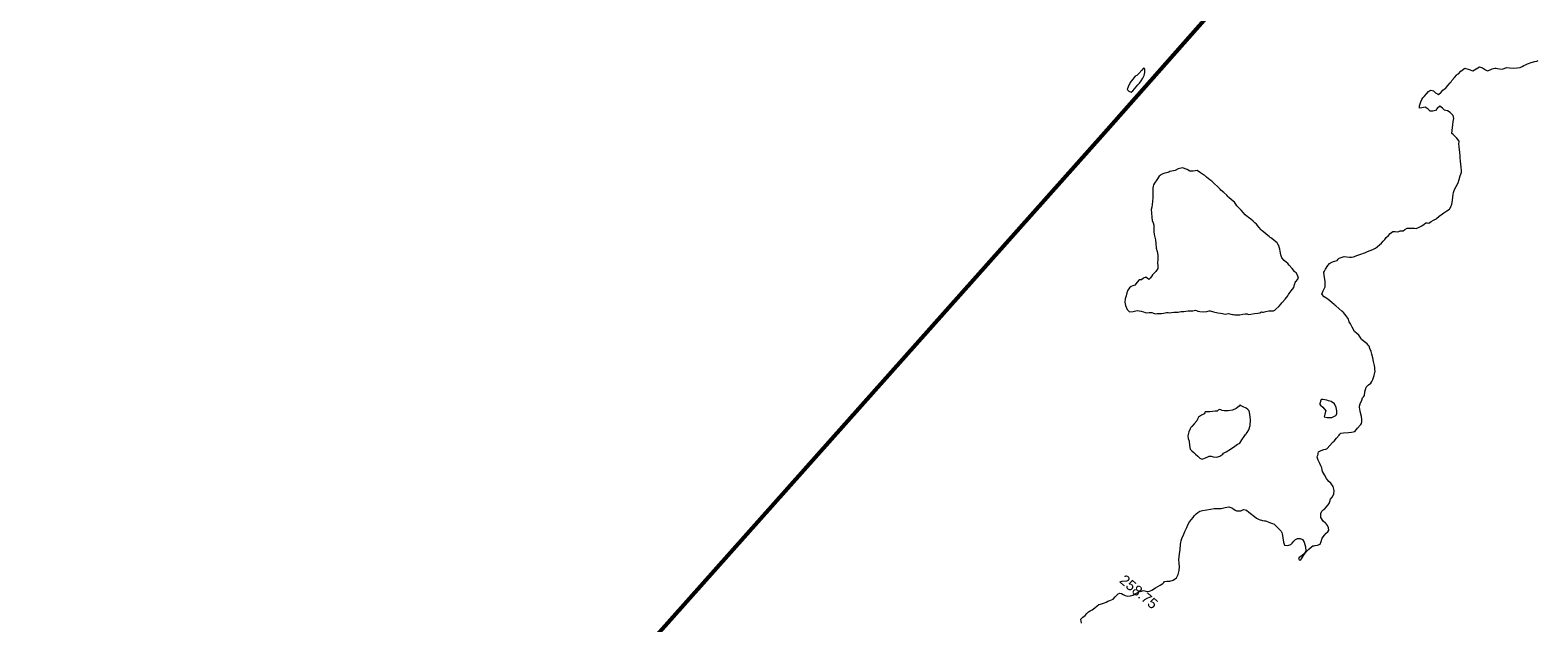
# Model space of a CAD drawing. Header units: millimetres. Extents: x -1567 to 968, y -503 to 481.
# Tile 3 of 145: x -1313 to -1240, y -12 to 17. Entities that reach past the tile are written whole.
import ezdxf

# ---------------------------------------------------------------- set-up
doc = ezdxf.new("R2010")
doc.units = ezdxf.units.MM
doc.layers.get('0').update_dxf_attribs({"lineweight": 0})
doc.layers.add('C-TOPO', color=7, linetype='Continuous')
doc.layers.add('C-TOPO-TEXT', color=7, linetype='Continuous')
doc.styles.get("Standard").update_dxf_attribs({"font": 'arial.ttf'})

# ---------------------------------------------------------------- blocks, each defined once
blk = doc.blocks.new('FXNHM')
at = {"layer": 'C-TOPO', "color": 35, "linetype": 'Continuous', "lineweight": 0, "flags": 128}
blk.add_lwpolyline([(-1043.655, -50.85), (-1043.799, -50.714), (-1043.784, -50.579), (-1043.742, -50.45), (-1043.743, -50.323), (-1043.742, -50.214), (-1043.705, -50.121), (-1043.663, -50.029), (-1043.624, -49.857), (-1043.595, -49.714), (-1043.572, -49.62), (-1043.531, -49.555), (-1043.478, -49.472), (-1043.425, -49.381), (-1043.384, -49.307), (-1043.353, -49.214), (-1043.293, -49.12), (-1043.219, -48.972), (-1043.205, -48.827), (-1043.203, -48.714), (-1043.184, -48.622), (-1043.151, -48.541), (-1043.07, -48.51), (-1042.978, -48.489), (-1042.877, -48.463), (-1042.77, -48.422), (-1042.668, -48.308), (-1042.599, -48.214), (-1042.562, -48.13), (-1042.523, -48.023), (-1042.478, -47.907), (-1042.433, -47.85), (-1042.391, -47.801), (-1042.365, -47.756), (-1042.337, -47.714), (-1042.243, -47.666), (-1042.115, -47.577), (-1042.048, -47.436), (-1041.978, -47.229), (-1041.888, -46.992), (-1041.839, -46.852), (-1041.841, -46.782), (-1041.839, -46.714), (-1041.759, -46.646), (-1041.648, -46.543), (-1041.558, -46.407), (-1041.506, -46.214), (-1041.545, -46.047), (-1041.633, -45.867), (-1041.73, -45.714), (-1041.859, -45.576), (-1041.978, -45.465), (-1042.06, -45.342), (-1042.135, -45.214), (-1042.245, -45.048), (-1042.382, -44.843), (-1042.451, -44.741), (-1042.478, -44.694), (-1042.514, -44.58), (-1042.583, -44.361), (-1042.628, -44.214), (-1042.653, -44.114), (-1042.677, -44.015), (-1042.715, -43.881), (-1042.753, -43.714), (-1042.757, -43.564), (-1042.753, -43.439), (-1042.756, -43.326), (-1042.753, -43.214), (-1042.733, -43.101), (-1042.697, -42.995), (-1042.612, -42.888), (-1042.478, -42.739), (-1042.365, -42.59), (-1042.244, -42.448), (-1042.11, -42.343), (-1041.978, -42.236), (-1041.86, -42.067), (-1041.755, -41.936), (-1041.595, -41.884), (-1041.478, -41.871), (-1041.408, -41.864), (-1041.339, -41.852), (-1041.256, -41.788), (-1041.176, -41.714), (-1041.144, -41.646), (-1041.11, -41.582), (-1041.047, -41.544), (-1040.978, -41.516), (-1040.836, -41.514), (-1040.676, -41.516), (-1040.577, -41.51), (-1040.478, -41.503), (-1040.36, -41.497), (-1040.217, -41.475), (-1040.07, -41.404), (-1039.978, -41.349), (-1039.932, -41.327), (-1039.885, -41.307), (-1039.742, -41.26), (-1039.601, -41.214), (-1039.511, -41.181), (-1039.311, -41.195), (-1039.103, -41.214), (-1039.04, -41.233), (-1038.978, -41.256), (-1038.917, -41.295), (-1038.853, -41.339), (-1038.766, -41.426), (-1038.611, -41.569), (-1038.478, -41.642), (-1038.344, -41.555), (-1038.261, -41.431), (-1038.252, -41.325), (-1038.255, -41.214), (-1038.24, -41.097), (-1038.202, -40.99), (-1038.103, -40.909), (-1037.978, -40.871), (-1037.837, -40.928), (-1037.638, -41.058), (-1037.5, -41.214), (-1037.48, -41.393), (-1037.516, -41.568), (-1037.543, -41.649), (-1037.54, -41.714), (-1037.478, -41.751), (-1037.416, -41.714), (-1037.427, -41.63), (-1037.449, -41.444), (-1037.458, -41.234), (-1037.441, -41.037), (-1037.413, -40.873), (-1037.395, -40.797), (-1037.356, -40.755), (-1037.315, -40.714), (-1037.246, -40.634), (-1037.179, -40.513), (-1037.222, -40.384), (-1037.288, -40.214), (-1037.296, -40.03), (-1037.288, -39.904), (-1037.28, -39.805), (-1037.288, -39.714), (-1037.379, -39.636), (-1037.478, -39.578), (-1037.556, -39.565), (-1037.635, -39.557), (-1037.781, -39.548), (-1037.978, -39.49), (-1038.095, -39.332), (-1038.138, -39.214), (-1038.12, -39.154), (-1038.098, -39.094), (-1038.093, -38.921), (-1038.1, -38.714), (-1038.144, -38.608), (-1038.188, -38.503), (-1038.186, -38.369), (-1038.205, -38.214), (-1038.314, -38.063), (-1038.478, -37.941), (-1038.664, -37.899), (-1038.797, -37.895), (-1038.888, -37.874), (-1038.978, -37.85), (-1039.161, -37.784), (-1039.338, -37.714), (-1039.408, -37.66), (-1039.478, -37.606), (-1039.572, -37.559), (-1039.688, -37.504), (-1039.851, -37.419), (-1039.978, -37.344), (-1040.01, -37.28), (-1040.036, -37.214), (-1040.069, -37.155), (-1040.095, -37.096), (-1040.039, -36.97), (-1039.978, -36.851), (-1039.915, -36.777), (-1039.874, -36.714), (-1039.874, -36.519), (-1039.874, -36.318), (-1039.857, -36.266), (-1039.84, -36.214), (-1039.841, -36.034), (-1039.844, -35.847), (-1039.847, -35.779), (-1039.844, -35.714), (-1039.751, -35.616), (-1039.582, -35.45), (-1039.478, -35.347), (-1039.422, -35.283), (-1039.376, -35.214), (-1039.37, -35.009), (-1039.372, -34.819), (-1039.371, -34.766), (-1039.372, -34.714), (-1039.414, -34.64), (-1039.478, -34.549), (-1039.597, -34.448), (-1039.785, -34.298), (-1039.891, -34.214), (-1039.936, -34.171), (-1039.978, -34.126), (-1040.019, -34.018), (-1040.086, -33.829), (-1040.123, -33.714), (-1040.122, -33.641), (-1040.123, -33.569), (-1040.216, -33.424), (-1040.32, -33.214), (-1040.308, -33.04), (-1040.279, -32.913), (-1040.284, -32.812), (-1040.301, -32.714), (-1040.386, -32.517), (-1040.478, -32.335), (-1040.537, -32.273), (-1040.6, -32.214), (-1040.686, -32.14), (-1040.836, -32.016), (-1040.978, -31.902), (-1041.125, -31.794), (-1041.246, -31.714), (-1041.381, -31.635), (-1041.478, -31.587), (-1041.552, -31.573), (-1041.628, -31.564), (-1041.785, -31.568), (-1041.978, -31.564), (-1042.094, -31.522), (-1042.211, -31.481), (-1042.34, -31.486), (-1042.478, -31.487), (-1042.701, -31.401), (-1042.868, -31.324), (-1042.923, -31.304), (-1042.978, -31.284), (-1043.032, -31.249), (-1043.088, -31.214), (-1043.286, -31.159), (-1043.478, -31.111), (-1043.53, -31.11), (-1043.581, -31.111), (-1043.779, -31.111), (-1043.978, -31.111), (-1044.033, -31.107), (-1044.088, -31.104), (-1044.225, -31.105), (-1044.478, -31.104), (-1044.694, -31.132), (-1044.862, -31.098), (-1044.923, -30.93), (-1044.968, -30.714), (-1045.135, -30.519), (-1045.357, -30.312), (-1045.468, -30.214), (-1045.478, -30.158), (-1045.493, -30.046), (-1045.518, -29.839), (-1045.53, -29.714), (-1045.507, -29.646), (-1045.478, -29.581), (-1045.404, -29.471), (-1045.333, -29.359), (-1045.33, -29.286), (-1045.327, -29.214), (-1045.277, -29.12), (-1045.19, -29.002), (-1045.079, -28.924), (-1044.978, -28.862), (-1044.9, -28.791), (-1044.829, -28.714), (-1044.714, -28.524), (-1044.613, -28.349), (-1044.574, -28.28), (-1044.537, -28.214), (-1044.508, -28.149), (-1044.478, -28.085), (-1044.413, -27.966), (-1044.346, -27.845), (-1044.314, -27.78), (-1044.285, -27.714), (-1044.256, -27.612), (-1044.225, -27.467), (-1044.213, -27.335), (-1044.208, -27.214), (-1044.208, -27.099), (-1044.207, -26.985), (-1044.197, -26.838), (-1044.184, -26.714), (-1044.171, -26.626), (-1044.146, -26.545), (-1044.063, -26.484), (-1043.978, -26.43), (-1043.931, -26.365), (-1043.888, -26.303), (-1043.835, -26.259), (-1043.784, -26.214), (-1043.757, -26.114), (-1043.708, -25.984), (-1043.578, -25.868), (-1043.478, -25.797), (-1043.44, -25.751), (-1043.371, -25.714), (-1043.316, -25.604), (-1043.246, -25.445), (-1043.213, -25.311), (-1043.187, -25.214), (-1043.126, -25.17), (-1043.064, -25.128), (-1043.017, -24.994), (-1042.978, -24.866), (-1042.95, -24.812), (-1042.925, -24.766), (-1042.925, -24.714), (-1042.886, -24.54), (-1042.842, -24.35), (-1042.821, -24.282), (-1042.8, -24.214), (-1042.762, -24.11), (-1042.729, -23.963), (-1042.747, -23.836), (-1042.79, -23.714), (-1042.885, -23.546), (-1042.978, -23.399), (-1043.036, -23.302), (-1043.086, -23.214), (-1043.122, -23.127), (-1043.153, -23.039), (-1043.175, -22.912), (-1043.219, -22.714), (-1043.279, -22.549), (-1043.348, -22.387), (-1043.384, -22.308), (-1043.403, -22.259), (-1043.421, -22.214), (-1043.478, -22.145), (-1043.591, -22.032), (-1043.795, -21.828), (-1043.91, -21.714), (-1043.944, -21.677), (-1043.978, -21.64), (-1044.09, -21.528), (-1044.29, -21.328), (-1044.404, -21.214), (-1044.44, -21.165), (-1044.478, -21.12), (-1044.645, -21.087), (-1044.824, -21.059), (-1044.903, -21.061), (-1044.978, -21.054), (-1045.064, -20.935), (-1045.21, -20.714), (-1045.298, -20.566), (-1045.375, -20.436), (-1045.478, -20.346), (-1045.695, -20.322), (-1045.84, -20.352), (-1045.909, -20.388), (-1045.978, -20.424), (-1046.114, -20.401), (-1046.276, -20.416), (-1046.31, -20.58), (-1046.303, -20.714), (-1046.341, -20.762), (-1046.384, -20.808), (-1046.429, -20.854), (-1046.478, -20.894), (-1046.611, -20.881), (-1046.797, -20.894), (-1046.9, -21.025), (-1046.978, -21.118), (-1047.048, -21.019), (-1047.119, -20.835), (-1047.157, -20.714), (-1047.16, -20.625), (-1047.157, -20.535), (-1047.158, -20.368), (-1047.157, -20.214), (-1047.136, -20.146), (-1047.107, -20.085), (-1047.046, -20.055), (-1046.978, -20.033), (-1046.846, -20.04), (-1046.687, -20.005), (-1046.651, -19.846), (-1046.659, -19.714), (-1046.637, -19.644), (-1046.617, -19.575), (-1046.613, -19.393), (-1046.613, -19.214), (-1046.614, -19.145), (-1046.615, -19.077), (-1046.616, -18.892), (-1046.615, -18.714), (-1046.598, -18.663), (-1046.58, -18.612), (-1046.58, -18.452), (-1046.508, -18.214), (-1046.318, -18.135), (-1046.126, -18.065), (-1046.069, -17.886), (-1046.01, -17.714), (-1045.865, -17.651), (-1045.697, -17.629), (-1045.587, -17.604), (-1045.518, -17.492), (-1045.478, -17.396), (-1045.44, -17.344), (-1045.399, -17.293), (-1045.348, -17.252), (-1045.295, -17.214), (-1045.205, -17.171), (-1045.091, -17.101), (-1045.034, -17), (-1044.978, -16.896), (-1044.868, -16.818), (-1044.714, -16.714), (-1044.568, -16.579), (-1044.478, -16.477), (-1044.429, -16.373), (-1044.398, -16.293), (-1044.352, -16.214), (-1044.304, -16.114), (-1044.214, -15.95), (-1044.111, -15.802), (-1044.043, -15.714), (-1044.01, -15.662)], dxfattribs=at)
for points in [[(-1058.406, -28.214), (-1058.417, -28.202), (-1058.454, -28.166), (-1058.478, -28.144), (-1058.526, -28.166), (-1058.534, -28.287), (-1058.547, -28.511), (-1058.555, -28.637), (-1058.591, -28.714), (-1058.591, -28.906), (-1058.587, -29.104), (-1058.575, -29.159), (-1058.561, -29.214), (-1058.535, -29.333), (-1058.478, -29.462), (-1058.361, -29.478), (-1058.25, -29.442), (-1058.227, -29.34), (-1058.229, -29.214), (-1058.226, -29.095), (-1058.224, -28.967), (-1058.221, -28.842), (-1058.224, -28.714), (-1058.246, -28.555), (-1058.281, -28.41), (-1058.351, -28.291), (-1058.406, -28.214)], [(-1046.231, -31.46), (-1046.234, -31.436), (-1046.23, -31.384), (-1046.217, -31.303), (-1046.226, -31.214), (-1046.359, -31.132), (-1046.478, -31.091), (-1046.534, -31.095), (-1046.591, -31.1), (-1046.77, -31.062), (-1046.978, -31.018), (-1047.082, -31.01), (-1047.187, -31.005), (-1047.316, -31.005), (-1047.478, -30.979), (-1047.609, -30.898), (-1047.75, -30.784), (-1047.834, -30.714), (-1047.908, -30.662), (-1047.978, -30.617), (-1048.049, -30.59), (-1048.123, -30.569), (-1048.301, -30.567), (-1048.478, -30.569), (-1048.55, -30.569), (-1048.623, -30.569), (-1048.8, -30.569), (-1048.978, -30.569), (-1049.052, -30.569), (-1049.125, -30.567), (-1049.29, -30.535), (-1049.478, -30.501), (-1049.584, -30.5), (-1049.691, -30.501), (-1049.834, -30.495), (-1049.978, -30.49), (-1050.085, -30.497), (-1050.192, -30.5), (-1050.315, -30.475), (-1050.478, -30.443), (-1050.643, -30.43), (-1050.77, -30.422), (-1050.874, -30.392), (-1050.978, -30.363), (-1051.165, -30.362), (-1051.328, -30.363), (-1051.403, -30.345), (-1051.478, -30.327), (-1051.676, -30.326), (-1051.864, -30.327), (-1051.921, -30.319), (-1051.978, -30.311), (-1052.096, -30.303), (-1052.297, -30.291), (-1052.408, -30.284), (-1052.478, -30.284), (-1052.591, -30.284), (-1052.795, -30.284), (-1052.908, -30.284), (-1052.978, -30.293), (-1053.156, -30.307), (-1053.357, -30.335), (-1053.422, -30.404), (-1053.478, -30.477), (-1053.541, -30.534), (-1053.608, -30.583), (-1053.758, -30.605), (-1053.978, -30.685), (-1054.111, -30.854), (-1054.185, -31.007), (-1054.276, -31.133), (-1054.336, -31.214), (-1054.36, -31.261), (-1054.384, -31.308), (-1054.428, -31.361), (-1054.478, -31.423), (-1054.532, -31.524), (-1054.577, -31.615), (-1054.589, -31.664), (-1054.599, -31.714), (-1054.58, -31.924), (-1054.56, -32.132), (-1054.543, -32.214), (-1054.516, -32.274), (-1054.478, -32.347), (-1054.414, -32.426), (-1054.293, -32.57), (-1054.177, -32.714), (-1054.059, -32.873), (-1053.978, -32.995), (-1053.921, -33.106), (-1053.86, -33.214), (-1053.751, -33.332), (-1053.59, -33.492), (-1053.478, -33.596), (-1053.381, -33.654), (-1053.285, -33.714), (-1053.198, -33.811), (-1053.077, -33.957), (-1052.978, -34.066), (-1052.87, -34.14), (-1052.761, -34.214), (-1052.638, -34.338), (-1052.478, -34.497), (-1052.333, -34.602), (-1052.196, -34.714), (-1052.071, -34.879), (-1051.978, -35.019), (-1051.87, -35.113), (-1051.783, -35.214), (-1051.77, -35.38), (-1051.783, -35.519), (-1051.783, -35.617), (-1051.783, -35.714), (-1051.775, -35.819), (-1051.786, -35.906), (-1051.879, -35.908), (-1051.978, -35.909), (-1052.023, -36.029), (-1052.05, -36.142), (-1052.097, -36.177), (-1052.141, -36.214), (-1052.139, -36.371), (-1052.141, -36.551), (-1052.188, -36.632), (-1052.235, -36.714), (-1052.245, -36.823), (-1052.235, -36.956), (-1052.193, -37.078), (-1052.13, -37.214), (-1052.074, -37.357), (-1051.978, -37.499), (-1051.842, -37.602), (-1051.664, -37.691), (-1051.506, -37.714), (-1051.379, -37.59), (-1051.268, -37.424), (-1051.095, -37.324), (-1050.978, -37.278), (-1050.9, -37.247), (-1050.825, -37.214), (-1050.741, -37.128), (-1050.652, -37.04), (-1050.565, -37.01), (-1050.478, -36.981), (-1050.408, -36.92), (-1050.34, -36.852), (-1050.258, -36.779), (-1050.187, -36.714), (-1050.144, -36.652), (-1050.1, -36.592), (-1050.04, -36.548), (-1049.978, -36.505), (-1049.912, -36.439), (-1049.833, -36.359), (-1049.744, -36.279), (-1049.673, -36.214), (-1049.632, -36.157), (-1049.59, -36.102), (-1049.534, -36.06), (-1049.478, -36.018), (-1049.414, -35.949), (-1049.332, -35.86), (-1049.243, -35.777), (-1049.173, -35.714), (-1049.128, -35.657), (-1049.085, -35.607), (-1049.032, -35.589), (-1048.978, -35.573), (-1048.887, -35.524), (-1048.755, -35.437), (-1048.63, -35.304), (-1048.554, -35.214), (-1048.515, -35.177), (-1048.366, -35.109), (-1048.173, -35.018), (-1048.061, -34.953), (-1047.978, -34.902), (-1047.917, -34.869), (-1047.857, -34.835), (-1047.803, -34.777), (-1047.742, -34.714), (-1047.648, -34.664), (-1047.566, -34.625), (-1047.522, -34.595), (-1047.478, -34.563), (-1047.398, -34.504), (-1047.283, -34.408), (-1047.184, -34.293), (-1047.122, -34.214), (-1047.084, -34.175), (-1047.05, -34.142), (-1046.978, -34.13), (-1046.9, -34.047), (-1046.778, -33.913), (-1046.668, -33.791), (-1046.601, -33.714), (-1046.564, -33.627), (-1046.522, -33.602), (-1046.478, -33.576), (-1046.417, -33.487), (-1046.326, -33.366), (-1046.225, -33.278), (-1046.149, -33.214), (-1046.128, -33.148), (-1046.114, -33.078), (-1046.096, -32.891), (-1046.081, -32.714), (-1046.081, -32.662), (-1046.081, -32.611), (-1046.08, -32.416), (-1046.081, -32.214), (-1046.096, -32.147), (-1046.111, -32.081), (-1046.106, -31.925), (-1046.115, -31.714), (-1046.176, -31.579), (-1046.231, -31.46)], [(-1040.577, -35.214), (-1040.58, -35.178), (-1040.606, -35.107), (-1040.681, -35.006), (-1040.817, -34.894), (-1040.978, -34.812), (-1041.177, -34.827), (-1041.311, -34.88), (-1041.396, -34.914), (-1041.478, -34.954), (-1041.566, -35.005), (-1041.631, -35.061), (-1041.596, -35.146), (-1041.555, -35.214), (-1041.542, -35.278), (-1041.478, -35.29), (-1041.321, -35.292), (-1041.104, -35.34), (-1041.035, -35.497), (-1040.978, -35.615), (-1040.843, -35.556), (-1040.665, -35.4), (-1040.577, -35.214)], [(-1043.357, -38.714), (-1043.358, -38.706), (-1043.36, -38.674), (-1043.367, -38.588), (-1043.393, -38.432), (-1043.465, -38.227), (-1043.63, -38.015), (-1043.839, -37.813), (-1043.965, -37.714), (-1044.06, -37.705), (-1044.16, -37.714), (-1044.307, -37.745), (-1044.419, -37.772), (-1044.478, -37.767), (-1044.489, -37.847), (-1044.526, -38.024), (-1044.606, -38.214), (-1044.745, -38.368), (-1044.895, -38.484), (-1044.978, -38.536), (-1045.046, -38.557), (-1045.11, -38.581), (-1045.134, -38.646), (-1045.155, -38.714), (-1045.222, -38.784), (-1045.316, -38.876), (-1045.409, -38.969), (-1045.478, -39.036), (-1045.534, -39.074), (-1045.581, -39.11), (-1045.565, -39.161), (-1045.546, -39.214), (-1045.604, -39.358), (-1045.664, -39.527), (-1045.64, -39.62), (-1045.61, -39.714), (-1045.614, -39.899), (-1045.623, -40.069), (-1045.623, -40.142), (-1045.619, -40.214), (-1045.567, -40.365), (-1045.478, -40.551), (-1045.379, -40.637), (-1045.267, -40.714), (-1045.119, -40.861), (-1044.978, -40.982), (-1044.866, -40.99), (-1044.746, -40.982), (-1044.619, -40.994), (-1044.478, -41.003), (-1044.339, -41.004), (-1044.219, -40.972), (-1044.133, -40.829), (-1044.091, -40.714), (-1044.048, -40.643), (-1043.978, -40.587), (-1043.878, -40.543), (-1043.738, -40.454), (-1043.66, -40.317), (-1043.623, -40.214), (-1043.614, -40.15), (-1043.605, -40.087), (-1043.559, -39.959), (-1043.478, -39.727), (-1043.403, -39.475), (-1043.362, -39.33), (-1043.334, -39.272), (-1043.31, -39.214), (-1043.332, -39.024), (-1043.357, -38.834), (-1043.357, -38.774), (-1043.357, -38.714)]]:
    blk.add_lwpolyline(points, close=True, dxfattribs=at)
at = {"layer": 'C-TOPO-TEXT', "color": 35, "linetype": 'Continuous', "lineweight": 0, "insert": (-1042.478, -47.907), "char_height": 0.5, "attachment_point": 5}
blk.add_mtext('258.75', dxfattribs=at)

msp = doc.modelspace()

# ---------------------------------------------------------------- linework, layer by layer
at = {"color": 30, "lineweight": 60, "flags": 128}
msp.add_lwpolyline([(-1163.244, -67.735), (-1165.356, -67.838), (-1191.023, -68.213), (-1223.244, -68.83), (-1250.98, -67.97), (-1278.868, -61.535), (-1287.405, -58.738), (-1301.512, -52.813), (-1313.1, -47.014), (-1296.546, -28.647), (-1284.007, -14.068), (-1260.954, 11.835), (-1233.025, 43.455), (-1216.675, 62.143), (-1201.229, 79.564), (-1186.873, 69.586), (-1173.259, 63.101), (-1163.244, 59.21)], dxfattribs=at)

# ---------------------------------------------------------------- block references
at = {"rotation": 320.3726000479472}
msp.add_blockref('FXNHM', (-425.802, -638.455), dxfattribs=at)

doc.saveas('drawing.dxf')
